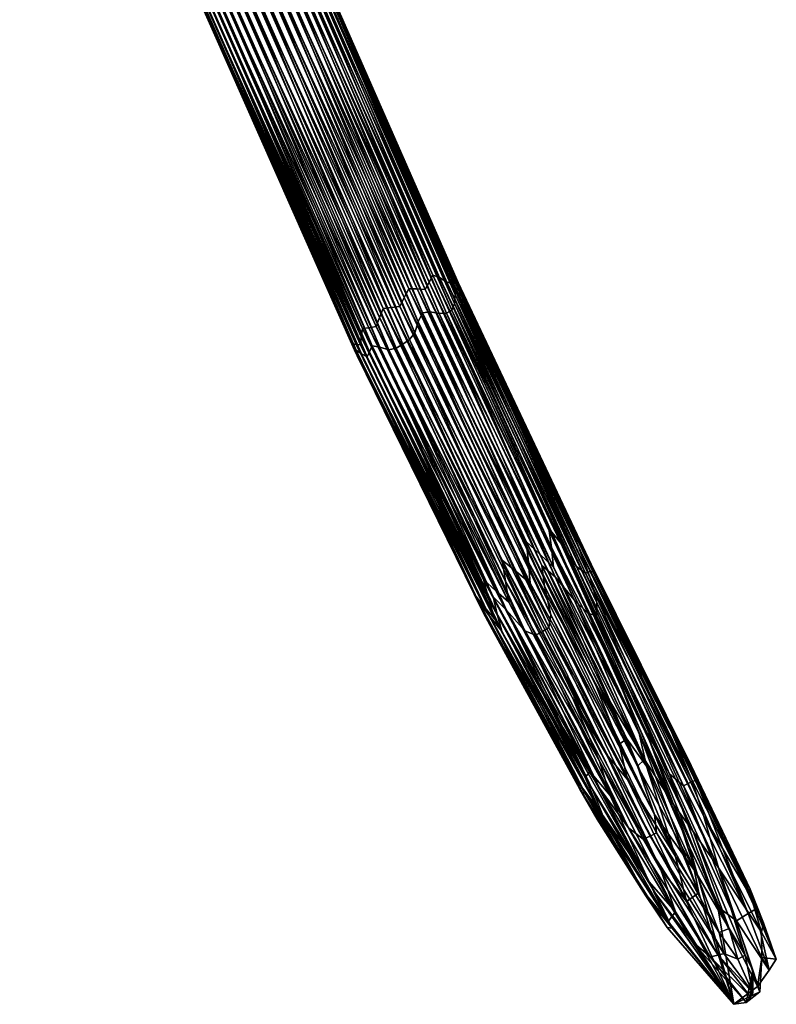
# Model space of a CAD drawing. Header units: centimetres. Extents: x -1886 to 2760, y -2774 to 68.
# Tile 2 of 77: x 0.4 to 2.57, y 35.91 to 38.72. Entities that reach past the tile are written whole.
import ezdxf

# ---------------------------------------------------------------- set-up
doc = ezdxf.new("R2010")
doc.units = ezdxf.units.CM
doc.layers.get('0').update_dxf_attribs({"true_color": 0x086e87})

msp = doc.modelspace()

# ---------------------------------------------------------------- meshes
at = {"color": 9, "true_color": 0xc1c1c1}
mesh = msp.add_polyface(dxfattribs=at)
corners = [(1.6238, 37.879, -1091.2052), (1.1573, 38.9391, -1091.703), (1.1701, 38.9526, -1091.6995), (1.6028, 37.878, -1091.2144), (1.1428, 38.9249, -1091.7052), (1.555, 37.8799, -1091.2297), (1.1094, 38.8956, -1091.7048), (1.1267, 38.9104, -1091.7057), (1.5774, 37.8831, -1091.225), (1.5434, 37.854, -1091.2213), (1.0912, 38.881, -1091.7023), (1.5339, 37.8228, -1091.2084), (1.0724, 38.8666, -1091.6982), (1.4992, 37.7909, -1091.1926), (1.0341, 38.8399, -1091.6862), (1.0532, 38.8528, -1091.6929), (1.5181, 37.8036, -1091.1998), (1.4803, 37.7793, -1091.184), (1.0154, 38.8279, -1091.6782), (1.4591, 37.7745, -1091.1774), (0.9973, 38.8172, -1091.6692), (1.4116, 37.7857, -1091.1724), (0.9643, 38.8002, -1091.6484), (0.9802, 38.8079, -1091.6592), (1.4331, 37.7821, -1091.1766), (1.4037, 37.769, -1091.1554), (0.9501, 38.7942, -1091.6372), (0.4436, 40.0616, -1092.1941), (0.9376, 38.7899, -1091.6255), (1.3975, 37.754, -1091.1381), (0.4212, 40.0542, -1092.1703), (0.9271, 38.7876, -1091.6136), (0.9188, 38.7871, -1091.6019), (0.4314, 40.057, -1092.1823), (1.3662, 37.7738, -1091.1272), (1.3808, 37.7629, -1091.1326), (0.4132, 40.0534, -1092.1582), (0.9129, 38.7886, -1091.5903), (1.3665, 37.7645, -1091.1102), (0.4075, 40.0545, -1092.1465), (0.9094, 38.792, -1091.5791), (1.369, 37.7572, -1091.0936), (0.4044, 40.0575, -1092.1351), (0.9083, 38.7972, -1091.5686), (1.3562, 37.7919, -1091.0858), (0.9097, 38.8042, -1091.5588), (1.3614, 37.7737, -1091.0892), (1.366, 37.7896, -1091.0718), (0.9137, 38.8128, -1091.55), (1.3782, 37.7888, -1091.0588), (0.9201, 38.823, -1091.5424), (1.3842, 37.8354, -1091.0593), (0.9395, 38.8469, -1091.5309), (0.9287, 38.8344, -1091.536), (1.3802, 37.8116, -1091.0583), (1.4024, 37.8376, -1091.0504), (0.9523, 38.8603, -1091.5272), (1.4226, 37.8405, -1091.043), (0.9669, 38.8745, -1091.5251), (1.4427, 37.8926, -1091.0549), (1.0002, 38.9038, -1091.5255), (0.983, 38.889, -1091.5245), (1.4321, 37.8665, -1091.0482), (1.4661, 37.8956, -1091.0519), (1.0184, 38.9185, -1091.5281), (1.4902, 37.8984, -1091.0504), (1.0373, 38.9329, -1091.5321), (1.516, 37.9481, -1091.0737), (1.0756, 38.9597, -1091.5442), (1.0564, 38.9467, -1091.5375), (1.5032, 37.9237, -1091.0614), (1.5398, 37.9481, -1091.0758), (1.0943, 38.9717, -1091.5522), (1.5631, 37.947, -1091.079), (1.1124, 38.9824, -1091.5613), (1.5846, 37.9872, -1091.1107), (1.1453, 38.9996, -1091.5819), (1.1295, 38.9918, -1091.5712), (1.5745, 37.9679, -1091.0945), (1.6039, 37.9811, -1091.1157), (1.1596, 39.0056, -1091.5933), (1.6246, 37.9676, -1091.1184), (1.172, 39.0098, -1091.6049), (1.6488, 37.9659, -1091.1394), (1.1909, 39.0126, -1091.6285), (1.1825, 39.0122, -1091.6167), (1.639, 37.9647, -1091.1274), (1.6557, 37.9647, -1091.1509), (1.1968, 39.0111, -1091.6401), (1.657, 37.967, -1091.1647), (1.2003, 39.0077, -1091.6512), (1.6429, 37.9828, -1091.1985), (1.1999, 38.9954, -1091.6715), (1.2014, 39.0024, -1091.6617), (1.6498, 37.9787, -1091.1835), (1.6452, 37.9627, -1091.2009), (1.196, 38.9868, -1091.6803), (1.6491, 37.9326, -1091.198), (1.1896, 38.9766, -1091.688), (1.6391, 37.888, -1091.199), (1.1809, 38.9651, -1091.6943), (1.6473, 37.9068, -1091.1969)]
mesh.append_faces([[corners[k] for k in face] for face in [(0, 1, 2), (3, 4, 1), (5, 6, 7), (8, 7, 4), (9, 10, 6), (11, 12, 10), (13, 14, 15), (16, 15, 12), (17, 18, 14), (19, 20, 18), (21, 22, 23), (24, 23, 20), (25, 26, 22), (27, 26, 28), (29, 28, 26), (30, 31, 32), (33, 28, 31), (34, 32, 31), (35, 31, 28), (36, 32, 37), (38, 37, 32), (39, 37, 40), (41, 40, 37), (42, 40, 43), (44, 45, 43), (46, 43, 40), (47, 48, 45), (49, 50, 48), (51, 52, 53), (54, 53, 50), (55, 56, 52), (57, 58, 56), (59, 60, 61), (62, 61, 58), (63, 64, 60), (65, 66, 64), (67, 68, 69), (70, 69, 66), (71, 72, 68), (73, 74, 72), (75, 76, 77), (77, 78, 75), (78, 77, 74), (76, 75, 79), (79, 80, 76), (80, 79, 81), (81, 82, 80), (83, 84, 85), (86, 85, 82), (84, 83, 87), (87, 88, 84), (89, 90, 88), (91, 92, 93), (93, 94, 91), (94, 93, 90), (90, 89, 94), (95, 96, 92), (97, 98, 96), (99, 2, 100), (101, 100, 98)]], dxfattribs={"vtx2": -1, "color": 9})
mesh = msp.add_polyface(dxfattribs=at)
corners = [(1.1701, 38.9526, -1091.6995), (1.6391, 37.888, -1091.199), (1.6238, 37.879, -1091.2052), (1.1573, 38.9391, -1091.703), (1.6028, 37.878, -1091.2144), (1.8961, 37.1588, -1090.8741), (1.555, 37.8799, -1091.2297), (1.5774, 37.8831, -1091.225), (1.1267, 38.9104, -1091.7057), (1.1428, 38.9249, -1091.7052), (1.1094, 38.8956, -1091.7048), (1.5434, 37.854, -1091.2213), (1.0912, 38.881, -1091.7023), (1.5339, 37.8228, -1091.2084), (1.0532, 38.8528, -1091.6929), (1.5181, 37.8036, -1091.1998), (1.4992, 37.7909, -1091.1926), (1.0724, 38.8666, -1091.6982), (1.0341, 38.8399, -1091.6862), (1.4803, 37.7793, -1091.184), (1.0154, 38.8279, -1091.6782), (1.4591, 37.7745, -1091.1774), (0.9802, 38.8079, -1091.6592), (1.4331, 37.7821, -1091.1766), (1.4116, 37.7857, -1091.1724), (0.9973, 38.8172, -1091.6692), (0.9643, 38.8002, -1091.6484), (1.4037, 37.769, -1091.1554), (0.9501, 38.7942, -1091.6372), (1.3975, 37.754, -1091.1381), (0.9271, 38.7876, -1091.6136), (1.3808, 37.7629, -1091.1326), (1.3662, 37.7738, -1091.1272), (0.9376, 38.7899, -1091.6255), (0.9188, 38.7871, -1091.6019), (1.3665, 37.7645, -1091.1102), (0.9129, 38.7886, -1091.5903), (1.369, 37.7572, -1091.0936), (0.9083, 38.7972, -1091.5686), (1.3614, 37.7737, -1091.0892), (1.3562, 37.7919, -1091.0858), (0.9094, 38.792, -1091.5791), (0.9097, 38.8042, -1091.5588), (1.366, 37.7896, -1091.0718), (0.9137, 38.8128, -1091.55), (1.3782, 37.7888, -1091.0588), (0.9287, 38.8344, -1091.536), (1.3802, 37.8116, -1091.0583), (1.3842, 37.8354, -1091.0593), (0.9201, 38.823, -1091.5424), (0.9395, 38.8469, -1091.5309), (1.4024, 37.8376, -1091.0504), (0.9523, 38.8603, -1091.5272), (1.4226, 37.8405, -1091.043), (1.7835, 37.1737, -1090.7062), (1.4427, 37.8926, -1091.0549), (1.4321, 37.8665, -1091.0482), (0.983, 38.889, -1091.5245), (0.9669, 38.8745, -1091.5251), (1.0002, 38.9038, -1091.5255), (1.4661, 37.8956, -1091.0519), (1.0184, 38.9185, -1091.5281), (1.4902, 37.8984, -1091.0504), (1.8228, 37.1409, -1090.6862), (1.8519, 37.2271, -1090.7244), (1.516, 37.9481, -1091.0737), (1.5032, 37.9237, -1091.0614), (1.8579, 37.1683, -1090.6956), (1.0564, 38.9467, -1091.5375), (1.0373, 38.9329, -1091.5321), (1.0756, 38.9597, -1091.5442), (1.5398, 37.9481, -1091.0758), (1.0943, 38.9717, -1091.5522), (1.5631, 37.947, -1091.079), (1.8907, 37.1908, -1090.7087), (1.9295, 37.1537, -1090.6943), (1.9163, 37.2643, -1090.7594), (1.5846, 37.9872, -1091.1107), (1.5745, 37.9679, -1091.0945), (1.9237, 37.2099, -1090.7267), (1.1124, 38.9824, -1091.5613), (1.9504, 37.2218, -1090.7458), (1.6039, 37.9811, -1091.1157), (1.9954, 37.1552, -1090.7217), (1.6246, 37.9676, -1091.1184), (2.0345, 37.1409, -1090.7355), (1.6488, 37.9659, -1091.1394), (1.639, 37.9647, -1091.1274), (2.0209, 37.1368, -1090.7227), (1.1825, 39.0122, -1091.6167), (1.172, 39.0098, -1091.6049), (1.1968, 39.0111, -1091.6401), (1.6557, 37.9647, -1091.1509), (1.657, 37.967, -1091.1647), (2.0439, 37.1417, -1090.7471), (2.0378, 37.1623, -1090.7692), (1.9811, 37.2648, -1090.8452), (1.6429, 37.9828, -1091.1985), (1.6498, 37.9787, -1091.1835), (2.005, 37.226, -1090.8136), (1.1999, 38.9954, -1091.6715), (1.6452, 37.9627, -1091.2009), (1.196, 38.9868, -1091.6803), (1.6491, 37.9326, -1091.198), (2.0014, 37.2108, -1090.8289), (2.0356, 37.1211, -1090.7944), (1.1809, 38.9651, -1091.6943), (1.6473, 37.9068, -1091.1969), (1.1896, 38.9766, -1091.688)]
mesh.append_faces([[corners[k] for k in face] for face in [(0, 1, 2), (3, 2, 4), (5, 6, 7), (8, 7, 6), (9, 4, 7), (10, 6, 11), (12, 11, 13), (14, 15, 16), (17, 13, 15), (18, 16, 19), (20, 19, 21), (22, 23, 24), (25, 21, 23), (26, 24, 27), (28, 27, 29), (30, 31, 32), (33, 29, 31), (34, 32, 35), (36, 35, 37), (38, 39, 40), (41, 37, 39), (42, 40, 43), (44, 43, 45), (46, 47, 48), (49, 45, 47), (50, 48, 51), (52, 51, 53), (54, 55, 56), (57, 56, 55), (58, 53, 56), (59, 55, 60), (61, 60, 62), (63, 60, 55), (64, 65, 66), (67, 66, 62), (68, 66, 65), (69, 62, 66), (70, 65, 71), (72, 71, 73), (74, 71, 65), (75, 73, 71), (76, 77, 78), (79, 78, 73), (80, 73, 78), (81, 82, 77), (83, 84, 82), (85, 86, 87), (88, 87, 84), (89, 87, 86), (90, 84, 87), (91, 92, 93), (94, 92, 86), (95, 93, 92), (96, 97, 98), (99, 98, 93), (100, 97, 101), (102, 101, 103), (104, 101, 97), (105, 103, 101), (106, 107, 1), (108, 103, 107)]], dxfattribs={"vtx2": -1, "color": 9})
mesh = msp.add_polyface(dxfattribs=at)
corners = [(1.6391, 37.888, -1091.199), (2.0524, 37.0157, -1090.7645), (2.0292, 37.0212, -1090.7794), (1.6238, 37.879, -1091.2052), (1.9883, 37.0608, -1090.8103), (1.6028, 37.878, -1091.2144), (1.5774, 37.8831, -1091.225), (1.9341, 37.1264, -1090.8517), (1.8961, 37.1588, -1090.8741), (1.555, 37.8799, -1091.2297), (1.9038, 37.0993, -1090.8479), (1.5434, 37.854, -1091.2213), (1.9223, 37.0171, -1090.8082), (1.5339, 37.8228, -1091.2084), (1.898, 36.9699, -1090.7819), (1.4992, 37.7909, -1091.1926), (1.5181, 37.8036, -1091.1998), (1.9164, 36.9816, -1090.7903), (1.8786, 36.9594, -1090.7711), (1.4803, 37.7793, -1091.184), (1.848, 36.9722, -1090.7721), (1.4591, 37.7745, -1091.1774), (1.7575, 37.0688, -1090.8141), (1.4116, 37.7857, -1091.1724), (1.4331, 37.7821, -1091.1766), (1.7957, 37.031, -1090.799), (1.769, 37.0191, -1090.7798), (1.4037, 37.769, -1091.1554), (1.7818, 36.9709, -1090.7449), (1.3975, 37.754, -1091.1381), (1.7143, 37.0579, -1090.7717), (1.3662, 37.7738, -1091.1272), (1.3808, 37.7629, -1091.1326), (1.747, 37.0134, -1090.7582), (1.7337, 37.0153, -1090.7382), (1.3665, 37.7645, -1091.1102), (1.755, 36.9745, -1090.7047), (1.369, 37.7572, -1091.0936), (1.7041, 37.076, -1090.7335), (1.3562, 37.7919, -1091.0858), (1.3614, 37.7737, -1091.0892), (1.7284, 37.0245, -1090.7185), (1.7321, 37.0396, -1090.7031), (1.366, 37.7896, -1091.0718), (1.7625, 37.0048, -1090.6736), (1.3782, 37.7888, -1091.0588), (1.7294, 37.1184, -1090.7095), (1.3842, 37.8354, -1091.0593), (1.3802, 37.8116, -1091.0583), (1.7451, 37.0613, -1090.6908), (1.7647, 37.0856, -1090.6841), (1.4024, 37.8376, -1091.0504), (1.8021, 37.0538, -1090.66), (1.4226, 37.8405, -1091.043), (1.4321, 37.8665, -1091.0482), (1.7925, 37.1139, -1090.6824), (1.7835, 37.1737, -1090.7062), (1.4427, 37.8926, -1091.0549), (1.8228, 37.1409, -1090.6862), (1.4661, 37.8956, -1091.0519), (1.8632, 37.1083, -1090.6676), (1.4902, 37.8984, -1091.0504), (1.5032, 37.9237, -1091.0614), (1.8579, 37.1683, -1090.6956), (1.8519, 37.2271, -1090.7244), (1.516, 37.9481, -1091.0737), (1.8907, 37.1908, -1090.7087), (1.5398, 37.9481, -1091.0758), (1.9295, 37.1537, -1090.6943), (1.5745, 37.9679, -1091.0945), (1.9237, 37.2099, -1090.7267), (1.9163, 37.2643, -1090.7594), (1.5631, 37.947, -1091.079), (1.5846, 37.9872, -1091.1107), (1.9504, 37.2218, -1090.7458), (1.6039, 37.9811, -1091.1157), (1.9954, 37.1552, -1090.7217), (1.639, 37.9647, -1091.1274), (2.0209, 37.1368, -1090.7227), (2.0345, 37.1409, -1090.7355), (1.6246, 37.9676, -1091.1184), (1.6488, 37.9659, -1091.1394), (2.0439, 37.1417, -1090.7471), (1.6557, 37.9647, -1091.1509), (2.0378, 37.1623, -1090.7692), (1.6498, 37.9787, -1091.1835), (2.005, 37.226, -1090.8136), (1.9811, 37.2648, -1090.8452), (1.657, 37.967, -1091.1647), (1.6429, 37.9828, -1091.1985), (2.0014, 37.2108, -1090.8289), (1.6452, 37.9627, -1091.2009), (2.0356, 37.1211, -1090.7944), (1.6473, 37.9068, -1091.1969), (2.0536, 37.0525, -1090.7712), (1.6491, 37.9326, -1091.198)]
mesh.append_faces([[corners[k] for k in face] for face in [(0, 1, 2), (2, 3, 0), (3, 2, 4), (4, 5, 3), (6, 7, 8), (7, 6, 5), (5, 4, 7), (9, 8, 10), (10, 11, 9), (11, 10, 12), (12, 13, 11), (14, 15, 16), (17, 16, 13), (18, 19, 15), (20, 21, 19), (22, 23, 24), (25, 24, 21), (26, 27, 23), (28, 29, 27), (30, 31, 32), (33, 32, 29), (34, 35, 31), (36, 37, 35), (38, 39, 40), (41, 40, 37), (42, 43, 39), (44, 45, 43), (46, 47, 48), (48, 49, 46), (49, 48, 45), (47, 46, 50), (50, 51, 47), (51, 50, 52), (52, 53, 51), (54, 55, 56), (55, 54, 53), (53, 52, 55), (57, 56, 58), (59, 58, 60), (60, 61, 59), (62, 63, 64), (61, 60, 63), (65, 64, 66), (67, 66, 68), (69, 70, 71), (72, 68, 70), (73, 71, 74), (75, 74, 76), (77, 78, 79), (80, 76, 78), (81, 79, 82), (83, 82, 84), (85, 86, 87), (88, 84, 86), (89, 87, 90), (91, 90, 92), (1, 0, 93), (93, 94, 1), (94, 93, 95), (95, 92, 94)]], dxfattribs={"vtx2": -1, "color": 9})
mesh = msp.add_polyface(dxfattribs=at)
corners = [(2.2732, 36.475, -1090.5103), (1.9883, 37.0608, -1090.8103), (2.0292, 37.0212, -1090.7794), (2.094, 36.7658, -1090.671), (1.8961, 37.1588, -1090.8741), (1.9341, 37.1264, -1090.8517), (2.1897, 36.6045, -1090.5842), (2.1694, 36.5856, -1090.5814), (1.9038, 37.0993, -1090.8479), (2.2184, 36.4473, -1090.5121), (1.9223, 37.0171, -1090.8082), (1.5181, 37.8036, -1091.1998), (1.9164, 36.9816, -1090.7903), (1.898, 36.9699, -1090.7819), (1.5339, 37.8228, -1091.2084), (1.4992, 37.7909, -1091.1926), (1.8786, 36.9594, -1090.7711), (1.4803, 37.7793, -1091.184), (1.848, 36.9722, -1090.7721), (1.9619, 36.6834, -1090.6074), (1.7575, 37.0688, -1090.8141), (1.7957, 37.031, -1090.799), (1.4331, 37.7821, -1091.1766), (2.0608, 36.5222, -1090.5234), (1.4591, 37.7745, -1091.1774), (2.0427, 36.514, -1090.5105), (1.769, 37.0191, -1090.7798), (1.4116, 37.7857, -1091.1724), (1.4037, 37.769, -1091.1554), (1.7818, 36.9709, -1090.7449), (1.9228, 36.6735, -1090.5693), (1.7143, 37.0579, -1090.7717), (1.747, 37.0134, -1090.7582), (1.3808, 37.7629, -1091.1326), (1.3975, 37.754, -1091.1381), (2.0107, 36.5097, -1090.4749), (1.7337, 37.0153, -1090.7382), (1.3662, 37.7738, -1091.1272), (1.3665, 37.7645, -1091.1102), (1.755, 36.9745, -1090.7047), (1.9131, 36.6904, -1090.535), (1.7041, 37.076, -1090.7335), (1.7284, 37.0245, -1090.7185), (1.3614, 37.7737, -1091.0892), (1.369, 37.7572, -1091.0936), (2.0073, 36.5302, -1090.4447), (1.7321, 37.0396, -1090.7031), (1.3562, 37.7919, -1091.0858), (1.366, 37.7896, -1091.0718), (1.7625, 37.0048, -1090.6736), (1.9355, 36.7296, -1090.5138), (1.7294, 37.1184, -1090.7095), (1.7451, 37.0613, -1090.6908), (2.0202, 36.5532, -1090.4325), (1.3782, 37.7888, -1091.0588), (2.0332, 36.5702, -1090.4282), (1.7647, 37.0856, -1090.6841), (2.0917, 36.5013, -1090.3868), (1.8021, 37.0538, -1090.66), (1.9838, 36.7806, -1090.5114), (1.7835, 37.1737, -1090.7062), (1.7925, 37.1139, -1090.6824), (2.0613, 36.6, -1090.4269), (2.0816, 36.6189, -1090.4297), (1.8228, 37.1409, -1090.6862), (2.1413, 36.5473, -1090.3937), (1.8632, 37.1083, -1090.6676), (2.0453, 36.8297, -1090.5282), (1.8519, 37.2271, -1090.7244), (1.8579, 37.1683, -1090.6956), (2.1173, 36.6477, -1090.4396), (2.1395, 36.6633, -1090.4487), (1.8907, 37.1908, -1090.7087), (2.1955, 36.5854, -1090.416), (1.9295, 37.1537, -1090.6943), (2.1034, 36.8638, -1090.5601), (1.9163, 37.2643, -1090.7594), (1.9237, 37.2099, -1090.7267), (2.1732, 36.6832, -1090.4673), (2.1913, 36.6914, -1090.4802), (1.9504, 37.2218, -1090.7458), (2.2613, 36.5636, -1090.4272), (1.9954, 37.1552, -1090.7217), (2.3221, 36.5399, -1090.4352), (2.0345, 37.1409, -1090.7355), (2.0209, 37.1368, -1090.7227), (2.3011, 36.5296, -1090.4204), (2.336, 36.5449, -1090.4473), (2.0439, 37.1417, -1090.7471), (2.3228, 36.5871, -1090.4785), (2.0378, 37.1623, -1090.7692), (2.1767, 36.8736, -1090.6438), (1.9811, 37.2648, -1090.8452), (2.005, 37.226, -1090.8136), (2.2623, 36.7089, -1090.5513), (2.26, 36.6982, -1090.5614), (2.0014, 37.2108, -1090.8289), (2.3254, 36.5461, -1090.4937), (2.0356, 37.1211, -1090.7944), (2.3592, 36.4411, -1090.4504), (2.0536, 37.0525, -1090.7712)]
mesh.append_faces([[corners[k] for k in face] for face in [(0, 1, 2), (3, 4, 5), (6, 5, 1), (7, 8, 4), (9, 10, 8), (11, 12, 13), (14, 10, 12), (15, 13, 16), (17, 16, 18), (19, 20, 21), (22, 21, 20), (23, 21, 18), (24, 18, 21), (25, 26, 20), (27, 20, 26), (28, 26, 29), (30, 31, 32), (33, 32, 31), (34, 29, 32), (35, 36, 31), (37, 31, 36), (38, 36, 39), (40, 41, 42), (43, 42, 41), (44, 39, 42), (45, 46, 41), (47, 41, 46), (48, 46, 49), (50, 51, 52), (53, 52, 49), (54, 49, 52), (55, 56, 51), (57, 58, 56), (59, 60, 61), (62, 61, 58), (60, 59, 63), (63, 64, 60), (65, 66, 64), (67, 68, 69), (69, 70, 67), (70, 69, 66), (68, 67, 71), (71, 72, 68), (73, 74, 72), (75, 76, 77), (77, 78, 75), (78, 77, 74), (76, 75, 79), (79, 80, 76), (81, 82, 80), (83, 84, 85), (86, 85, 82), (87, 88, 84), (89, 90, 88), (91, 92, 93), (93, 94, 91), (94, 93, 90), (92, 91, 95), (95, 96, 92), (97, 98, 96), (99, 100, 98)]], dxfattribs={"vtx2": -1, "color": 9})
mesh = msp.add_polyface(dxfattribs=at)
corners = [(2.0524, 37.0157, -1090.7645), (2.4016, 36.2948, -1090.3889), (2.3287, 36.3989, -1090.4598), (2.0292, 37.0212, -1090.7794), (2.2732, 36.475, -1090.5103), (1.9341, 37.1264, -1090.8517), (2.1897, 36.6045, -1090.5842), (2.094, 36.7658, -1090.671), (1.9883, 37.0608, -1090.8103), (1.8961, 37.1588, -1090.8741), (2.1694, 36.5856, -1090.5814), (1.9038, 37.0993, -1090.8479), (2.2184, 36.4473, -1090.5121), (2.2062, 36.3854, -1090.4727), (1.898, 36.9699, -1090.7819), (1.9164, 36.9816, -1090.7903), (2.2239, 36.3947, -1090.4833), (1.9223, 37.0171, -1090.8082), (2.1859, 36.3771, -1090.4578), (1.8786, 36.9594, -1090.7711), (2.1437, 36.4094, -1090.4657), (1.848, 36.9722, -1090.7721), (1.7957, 37.031, -1090.799), (2.0608, 36.5222, -1090.5234), (1.9619, 36.6834, -1090.6074), (1.7575, 37.0688, -1090.8141), (2.0427, 36.514, -1090.5105), (1.769, 37.0191, -1090.7798), (2.0768, 36.4306, -1090.4551), (1.7818, 36.9709, -1090.7449), (1.747, 37.0134, -1090.7582), (2.0199, 36.5083, -1090.4883), (1.9228, 36.6735, -1090.5693), (1.7143, 37.0579, -1090.7717), (2.0107, 36.5097, -1090.4749), (1.7337, 37.0153, -1090.7382), (2.0544, 36.434, -1090.4222), (1.755, 36.9745, -1090.7047), (1.7284, 37.0245, -1090.7185), (2.005, 36.5196, -1090.455), (1.9131, 36.6904, -1090.535), (1.7041, 37.076, -1090.7335), (2.0073, 36.5302, -1090.4447), (1.7321, 37.0396, -1090.7031), (2.0599, 36.4599, -1090.3973), (1.7625, 37.0048, -1090.6736), (1.7451, 37.0613, -1090.6908), (2.0202, 36.5532, -1090.4325), (1.9355, 36.7296, -1090.5138), (1.7294, 37.1184, -1090.7095), (2.0332, 36.5702, -1090.4282), (1.7647, 37.0856, -1090.6841), (2.0917, 36.5013, -1090.3868), (1.7925, 37.1139, -1090.6824), (2.0613, 36.6, -1090.4269), (1.9838, 36.7806, -1090.5114), (1.8021, 37.0538, -1090.66), (1.8228, 37.1409, -1090.6862), (2.0816, 36.6189, -1090.4297), (2.1413, 36.5473, -1090.3937), (1.8632, 37.1083, -1090.6676), (2.1173, 36.6477, -1090.4396), (1.8907, 37.1908, -1090.7087), (2.1395, 36.6633, -1090.4487), (2.1955, 36.5854, -1090.416), (1.9295, 37.1537, -1090.6943), (2.1732, 36.6832, -1090.4673), (1.9504, 37.2218, -1090.7458), (2.1913, 36.6914, -1090.4802), (2.2613, 36.5636, -1090.4272), (2.0209, 37.1368, -1090.7227), (2.3011, 36.5296, -1090.4204), (2.3221, 36.5399, -1090.4352), (1.9954, 37.1552, -1090.7217), (2.0345, 37.1409, -1090.7355), (2.336, 36.5449, -1090.4473), (2.0439, 37.1417, -1090.7471), (2.3228, 36.5871, -1090.4785), (2.0378, 37.1623, -1090.7692), (2.2623, 36.7089, -1090.5513), (2.0014, 37.2108, -1090.8289), (2.26, 36.6982, -1090.5614), (2.3254, 36.5461, -1090.4937), (2.0536, 37.0525, -1090.7712), (2.3592, 36.4411, -1090.4504), (2.0356, 37.1211, -1090.7944), (2.1034, 36.8638, -1090.5601), (2.3192, 36.3518, -1090.3154), (2.0453, 36.8297, -1090.5282), (2.2355, 36.2922, -1090.2806), (2.1767, 36.8736, -1090.6438), (2.4167, 36.3901, -1090.3954)]
mesh.append_faces([[corners[k] for k in face] for face in [(0, 1, 2), (2, 3, 0), (3, 2, 4), (5, 6, 7), (8, 4, 6), (9, 7, 10), (11, 10, 12), (13, 14, 15), (15, 16, 13), (16, 15, 17), (17, 12, 16), (14, 13, 18), (18, 19, 14), (19, 18, 20), (20, 21, 19), (22, 23, 24), (21, 20, 23), (25, 24, 26), (27, 26, 28), (28, 29, 27), (30, 31, 32), (31, 30, 29), (29, 28, 31), (33, 32, 34), (35, 34, 36), (36, 37, 35), (38, 39, 40), (39, 38, 37), (37, 36, 39), (41, 40, 42), (43, 42, 44), (44, 45, 43), (46, 47, 48), (45, 44, 47), (49, 48, 50), (51, 50, 52), (53, 54, 55), (56, 52, 54), (57, 58, 59), (60, 59, 61), (62, 63, 64), (65, 64, 66), (67, 68, 69), (70, 71, 72), (73, 69, 71), (74, 72, 75), (76, 75, 77), (78, 77, 79), (80, 81, 82), (1, 0, 83), (83, 84, 1), (85, 82, 84), (10, 7, 6), (86, 66, 87), (87, 68, 86), (63, 88, 61), (89, 58, 55), (50, 48, 47), (90, 79, 91), (91, 81, 90)]], dxfattribs={"vtx2": -1, "color": 9})
mesh = msp.add_polyface(dxfattribs=at)
corners = [(2.2062, 36.3854, -1090.4727), (2.2239, 36.3947, -1090.4833), (2.4165, 36.0505, -1090.298), (2.2184, 36.4473, -1090.5121), (2.4034, 36.1106, -1090.3339), (2.1897, 36.6045, -1090.5842), (2.337, 36.2803, -1090.4203), (2.1694, 36.5856, -1090.5814), (2.2732, 36.475, -1090.5103), (2.4315, 36.1215, -1090.3315), (2.3287, 36.3989, -1090.4598), (1.9619, 36.6834, -1090.6074), (2.0608, 36.5222, -1090.5234), (2.2214, 36.222, -1090.3472), (2.0427, 36.514, -1090.5105), (2.1437, 36.4094, -1090.4657), (2.3262, 36.0843, -1090.2709), (2.2687, 36.1226, -1090.2772), (2.0768, 36.4306, -1090.4551), (2.1859, 36.3771, -1090.4578), (2.3999, 36.0455, -1090.2837), (2.3777, 36.0411, -1090.2622), (2.4858, 36.1646, -1090.257), (2.3221, 36.5399, -1090.4352), (2.3011, 36.5296, -1090.4204), (2.4526, 36.1438, -1090.2386), (2.2613, 36.5636, -1090.4272), (2.3996, 36.1832, -1090.2473), (2.1732, 36.6832, -1090.4673), (2.1955, 36.5854, -1090.416), (2.3446, 36.2239, -1090.2527), (2.3192, 36.3518, -1090.3154), (2.1913, 36.6914, -1090.4802), (2.1173, 36.6477, -1090.4396), (2.2784, 36.3275, -1090.293), (2.1395, 36.6633, -1090.4487), (2.1413, 36.5473, -1090.3937), (2.3098, 36.199, -1090.2382), (1.9838, 36.7806, -1090.5114), (2.0613, 36.6, -1090.4269), (2.2355, 36.2922, -1090.2806), (2.0917, 36.5013, -1090.3868), (2.2779, 36.1689, -1090.2335), (2.0816, 36.6189, -1090.4297), (2.0202, 36.5532, -1090.4325), (2.2019, 36.2556, -1090.282), (2.0332, 36.5702, -1090.4282), (2.0599, 36.4599, -1090.3973), (2.2575, 36.1418, -1090.2401), (1.9131, 36.6904, -1090.535), (2.005, 36.5196, -1090.455), (2.1867, 36.2273, -1090.2965), (2.0073, 36.5302, -1090.4447), (2.0544, 36.434, -1090.4222), (2.2542, 36.1248, -1090.2561), (2.0107, 36.5097, -1090.4749), (1.9228, 36.6735, -1090.5693), (2.0199, 36.5083, -1090.4883), (2.1938, 36.215, -1090.3204), (2.2623, 36.7089, -1090.5513), (2.3228, 36.5871, -1090.4785), (2.4921, 36.2343, -1090.3064), (2.4167, 36.3901, -1090.3954), (2.26, 36.6982, -1090.5614), (2.4949, 36.2111, -1090.3121), (2.3254, 36.5461, -1090.4937), (2.336, 36.5449, -1090.4473), (2.5071, 36.1769, -1090.2698), (2.4016, 36.2948, -1090.3889), (2.3592, 36.4411, -1090.4504), (2.5236, 36.1116, -1090.2675)]
mesh.append_faces([[corners[k] for k in face] for face in [(0, 1, 2), (1, 3, 4), (5, 6, 7), (6, 5, 8), (8, 9, 6), (3, 7, 6), (6, 4, 3), (9, 8, 10), (11, 12, 13), (13, 14, 11), (12, 15, 16), (16, 13, 12), (14, 13, 17), (17, 18, 14), (19, 0, 20), (15, 19, 21), (22, 23, 24), (24, 25, 22), (25, 24, 26), (26, 27, 25), (28, 29, 30), (30, 31, 28), (32, 31, 27), (27, 26, 32), (33, 34, 35), (34, 33, 36), (36, 37, 34), (29, 35, 34), (34, 30, 29), (38, 39, 40), (39, 41, 42), (42, 40, 39), (43, 40, 37), (37, 36, 43), (44, 45, 46), (45, 44, 47), (47, 48, 45), (41, 46, 45), (45, 42, 41), (49, 50, 51), (51, 52, 49), (50, 53, 54), (54, 51, 50), (52, 51, 48), (48, 47, 52), (55, 56, 57), (57, 58, 55), (58, 57, 18), (53, 55, 58), (58, 54, 53), (59, 60, 61), (61, 62, 59), (63, 62, 64), (64, 65, 63), (66, 23, 22), (22, 67, 66), (60, 66, 67), (67, 61, 60), (68, 69, 70), (69, 65, 64)]], dxfattribs={"vtx2": -1, "color": 9})
mesh = msp.add_polyface(dxfattribs=at)
corners = [(2.4165, 36.0505, -1090.298), (2.3999, 36.0455, -1090.2837), (2.2062, 36.3854, -1090.4727), (2.4034, 36.1106, -1090.3339), (2.2239, 36.3947, -1090.4833), (2.4993, 35.9383, -1090.2317), (2.4929, 35.9264, -1090.209), (2.4562, 36.0339, -1090.2876), (2.337, 36.2803, -1090.4203), (2.4315, 36.1215, -1090.3315), (2.4016, 36.2948, -1090.3889), (2.4993, 36.0025, -1090.2416), (2.4777, 36.0458, -1090.2814), (2.3287, 36.3989, -1090.4598), (2.2214, 36.222, -1090.3472), (2.3262, 36.0843, -1090.2709), (2.4454, 35.9052, -1090.1295), (2.2687, 36.1226, -1090.2772), (2.3777, 36.0411, -1090.2622), (2.1859, 36.3771, -1090.4578), (2.4803, 35.9101, -1090.1744), (2.1437, 36.4094, -1090.4657), (2.5246, 36.0391, -1090.234), (2.5197, 35.9406, -1090.184), (2.5463, 36.0025, -1090.1927), (2.5129, 35.9559, -1090.1644), (2.4858, 36.1646, -1090.257), (2.4526, 36.1438, -1090.2386), (2.3996, 36.1832, -1090.2473), (2.3192, 36.3518, -1090.3154), (2.3446, 36.2239, -1090.2527), (2.2784, 36.3275, -1090.293), (2.3098, 36.199, -1090.2382), (2.2355, 36.2922, -1090.2806), (2.2779, 36.1689, -1090.2335), (2.2019, 36.2556, -1090.282), (2.2575, 36.1418, -1090.2401), (2.1867, 36.2273, -1090.2965), (2.2542, 36.1248, -1090.2561), (2.0768, 36.4306, -1090.4551), (2.1938, 36.215, -1090.3204), (2.4167, 36.3901, -1090.3954), (2.4921, 36.2343, -1090.3064), (2.5296, 36.1377, -1090.2651), (2.4949, 36.2111, -1090.3121), (2.5071, 36.1769, -1090.2698), (2.5664, 36.0342, -1090.2113), (2.5236, 36.1116, -1090.2675), (2.3592, 36.4411, -1090.4504)]
mesh.append_faces([[corners[k] for k in face] for face in [(0, 1, 2), (3, 0, 4), (1, 0, 5), (5, 6, 1), (0, 3, 7), (7, 5, 0), (3, 8, 9), (9, 7, 3), (10, 11, 12), (12, 13, 10), (11, 6, 5), (5, 12, 11), (13, 12, 9), (12, 5, 7), (7, 9, 12), (14, 15, 16), (16, 17, 14), (1, 18, 19), (18, 1, 6), (6, 20, 18), (18, 15, 21), (15, 18, 20), (20, 16, 15), (10, 22, 23), (23, 11, 10), (22, 24, 25), (25, 23, 22), (11, 23, 20), (20, 6, 11), (23, 25, 16), (16, 20, 23), (24, 26, 27), (27, 25, 24), (25, 27, 28), (28, 16, 25), (29, 30, 16), (16, 28, 29), (30, 31, 32), (32, 16, 30), (33, 34, 16), (16, 32, 33), (34, 35, 36), (36, 16, 34), (37, 38, 16), (16, 36, 37), (39, 17, 40), (38, 40, 17), (17, 16, 38), (41, 42, 43), (43, 44, 41), (45, 26, 24), (24, 46, 45), (42, 45, 46), (46, 43, 42), (47, 22, 10), (44, 47, 48), (22, 47, 46), (46, 24, 22), (47, 44, 43), (43, 46, 47)]], dxfattribs={"vtx2": -1, "color": 9})

doc.saveas('drawing.dxf')
